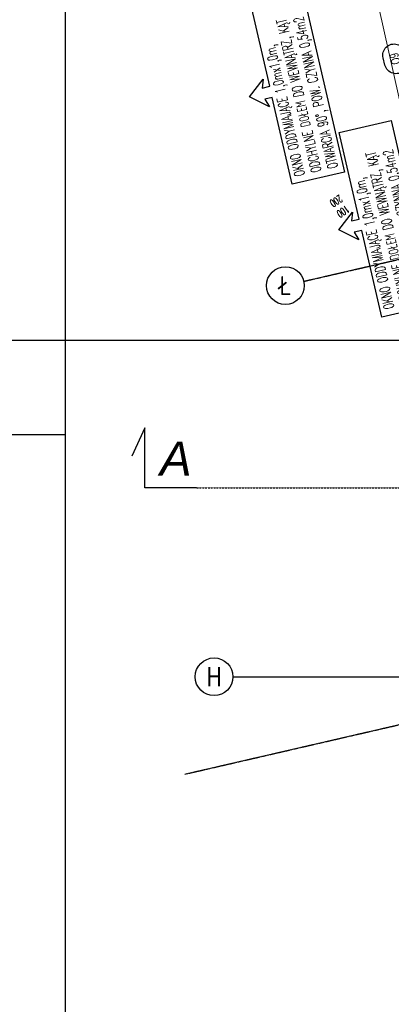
# Model space of a CAD drawing. Header units: millimetres. Extents: x 69081 to 158617, y -37521 to -9534.
# Tile 57 of 256: x 110661 to 111153, y -21707 to -20404. Entities that reach past the tile are written whole.
import ezdxf
from ezdxf.enums import TextEntityAlignment as Align

# ---------------------------------------------------------------- set-up
doc = ezdxf.new("R2010")
doc.units = ezdxf.units.MM
for name, pattern in [('CONTINOUS', [0]), ('DO', [0.8, 0.6, -0.1, 0, -0.1]), ('DP', [0.5, 0.3, -0.2]), ('HIDDEN', [0.375, 0.25, -0.125])]:
    doc.linetypes.add(name, pattern=pattern)
for name, color, linetype in [('0_oświetlenie', 7, 'Continuous'), ('A-OSI', 8, 'DO'), ('A-SCI', 7, 'Continuous'), ('A-szary', 9, 'Continuous'), ('AM DRZWI ZEWN', 1, 'Continuous'), ('BA_sym', 7, 'Continuous'), ('BA_txs', 2, 'Continuous'), ('BI_sym', 7, 'Continuous'), ('Oddymianie', 230, 'HIDDEN'), ('R-----OP', 1, 'Continuous'), ('R-----WY', 1, 'Continuous'), ('ramka', 1, 'Continuous')]:
    doc.layers.add(name, color=color, linetype=linetype)
doc.layers.get('R-----WY').off()
doc.styles.add('BIKTS', font='bikromsw.shx', dxfattribs={"width": 0.85})
doc.styles.add('ROMANS', font='romans.shx', dxfattribs={"height": 1})
doc.styles.add('SŁAWKA', font='simplex.shx', dxfattribs={"height": 12.5})

# ---------------------------------------------------------------- blocks, each defined once
blk = doc.blocks.new('enr')
blk.add_circle((0, 0), 0.5)
at = {"style": 'ROMANS', "width": 0.85}
blk.add_attdef('NR', text='', height=0.5, dxfattribs=at).set_placement((0, 0), align=Align.MIDDLE_CENTER)
blk = doc.blocks.new('osie')
at = {"layer": 'A-OSI'}
for p, q in [((16952.6, -43589.2), (18131.3, -43317.1)), ((16795.2, -44241.3), (17353.6, -44112.4)), ((16858.8, -44112.4), (20818.3, -44112.4))]:
    blk.add_line(p, q, dxfattribs=at)
at = {"layer": 'BI_sym', "xscale": 50, "yscale": 50, "zscale": 50}
for p, values in [((16928.2, -43594.9), {'NR': 'Ł'}), ((16833.8, -44112.4), {'NR': 'H'})]:
    blk.add_blockref('enr', p, dxfattribs=at).add_auto_attribs(values)
blk = doc.blocks.new('symdrz')
blk.add_lwpolyline([(-10, -30, -1), (-10, 30), (10, 30, -1), (10, -30)], format="xyb", close=True)
at = {"style": 'BIKTS', "width": 0.8}
blk.add_attdef('SZERDRZ', text='', height=25, dxfattribs=at).set_placement((77.1, 8.8), align=Align.CENTER)
blk.add_attdef('SYMDRZ', text='', height=25, dxfattribs=at).set_placement((0, 0), align=Align.MIDDLE)
blk.add_attdef('WYSDRZ', text='', height=25, dxfattribs=at).set_placement((77.1, -9.5), align=Align.TOP_CENTER)
blk = doc.blocks.new('A$C3901f979')
at = {"layer": 'AM DRZWI ZEWN'}
ref = blk.add_blockref('symdrz', (319.9, 935.1), dxfattribs=dict(at, xscale=0.4950000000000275, yscale=0.4950000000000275, zscale=0.4950000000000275, rotation=104.0497633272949))
ref.add_attrib('Symdrz', 'O9', dxfattribs={"layer": 'BA_sym', "height": 12, "rotation": 104.0498, "style": 'BIKTS', "width": 0.7}).set_placement((319.9, 935.1), align=Align.MIDDLE_CENTER)
blk = doc.blocks.new('PRZEKROJE')
at = {"layer": 'R-----OP', "color": 4}
for p, q in [((17567.4, -34939.3), (17550.1, -34977)), ((17567.4, -35018.8), (17567.4, -34939.3)), ((17635.6, -35018.8), (17567.4, -35018.8))]:
    blk.add_line(p, q, dxfattribs=at)
at = {"layer": 'R-----OP', "color": 121, "linetype": 'DP'}
blk.add_line((17635.6, -35018.8), (20288.5, -35018.8), dxfattribs=at)
at = {"layer": 'R-----OP', "color": 4}
blk.add_lwpolyline([(17635.6, -35018.8), (17567.4, -35018.8), (17567.4, -34939.3), (17550.1, -34977)], dxfattribs=at)
at = {"layer": 'R-----OP', "color": 121, "linetype": 'DP'}
blk.add_lwpolyline([(17635.6, -35018.8), (20288.5, -35018.8), (20288.5, -35018.8), (20555.1, -35018.8), (20555.1, -35018.8), (21600.1, -35018.8)], dxfattribs=at)
at = {"layer": 'R-----OP', "insert": (17650.3, -34980.1), "char_height": 45, "width": 62.982, "attachment_point": 6, "style": 'SŁAWKA'}
blk.add_mtext('\\pxql;{\\fArial|b0|i1|c238|p34;A}', dxfattribs=at)
blk = doc.blocks.new('*U2991')
blk.add_lwpolyline([(30, 5), (30, 832), (895, 832), (895, 5)], close=True)
at = {"layer": 'A-szary'}
blk.add_line((0, 297), (30, 297), dxfattribs=at)

msp = doc.modelspace()

# ---------------------------------------------------------------- linework, layer by layer
at = {"color": 5}
msp.add_lwpolyline([(109057.9191, -19758.1136), (112022.4392, -19758.1136), (112022.4392, -20828.5147), (109057.9191, -20828.5147)], close=True, dxfattribs=at)
at = {"layer": '0_oświetlenie', "color": 7, "lineweight": 5, "elevation": 1}
msp.add_lwpolyline([(111353.9326, -21359.284), (114660.1136, -21359.284), (114644.1136, -18638.284), (113105.1136, -18638.284), (113105.1136, -19854.284), (112602.3789, -19854.284), (112319.9319, -18630.8715), (110820.3763, -18977.0712), (111353.9326, -21359.284)], dxfattribs=at)
at = {"layer": 'Oddymianie', "linetype": 'CONTINOUS', "ltscale": 0.02}
for points in [[(111034.5661, -20361.6938), (111090.9714, -20606.0118), (111021.9758, -20621.9406), (110995.4811, -20507.1794), (110985.5425, -20509.4739), (110991.7167, -20519.547), (110965.3591, -20506.3416), (110983.2603, -20482.9182), (110982.1267, -20494.6784), (110992.0653, -20492.3839), (110965.5705, -20377.6226), (111034.5661, -20361.6938)], [(111152.8479, -20537.5529), (111209.2531, -20781.8709), (111140.2576, -20797.7998), (111113.7629, -20683.0385), (111103.8243, -20685.333), (111109.9985, -20695.4062), (111083.6408, -20682.2007), (111101.542, -20658.7773), (111100.4085, -20670.5376), (111110.3471, -20668.2431), (111083.8523, -20553.4818), (111152.8479, -20537.5529)]]:
    msp.add_lwpolyline(points, dxfattribs=at)

# ---------------------------------------------------------------- block references
at = {"layer": 'A-SCI', "color": 4}
msp.add_blockref('osie', (94084.5456, 22838.835), dxfattribs=at)
at = {"layer": 'AM DRZWI ZEWN'}
msp.add_blockref('A$C3901f979', (110837.8965, -21391.1009), dxfattribs=at)
at = {"layer": 'R-----WY'}
msp.add_blockref('PRZEKROJE', (93259.4635, 13995.1786), dxfattribs=at)
at = {"layer": 'ramka', "ltscale": 0.01, "xscale": 5, "yscale": 5, "zscale": 5}
msp.add_blockref('*U2991', (110571.8456, -22437.8823), dxfattribs=at)

# ---------------------------------------------------------------- texts
at = {"layer": 'BA_txs', "insert": (111085.0798, -20666.7244), "char_height": 10, "width": 211.406726, "attachment_point": 3, "rotation": 213, "style": 'ROMANS'}
msp.add_mtext('\\pxse0.96;{\\W0.6;\\C1;100\\P200}', dxfattribs=at)
at = {"layer": 'Oddymianie', "linetype": 'CONTINOUS', "char_height": 13.5, "width": 242.059041, "attachment_point": 1, "rotation": 103, "style": 'ROMANS'}
for insert in [(111025.4708, -20612.6862), (111143.7526, -20788.5454)]:
    msp.add_mtext('\\A1;{\\W0.6;OKNO ODDYMIAJĄCE 1,0mx1,0m, ODCHYLNE DOŁEM DO WEWNĄTRZ, KĄT OTWARCIA 90%%D, POW. CZYNNA 0,54m2}', dxfattribs=dict(at, insert=insert))

doc.saveas('drawing.dxf')
